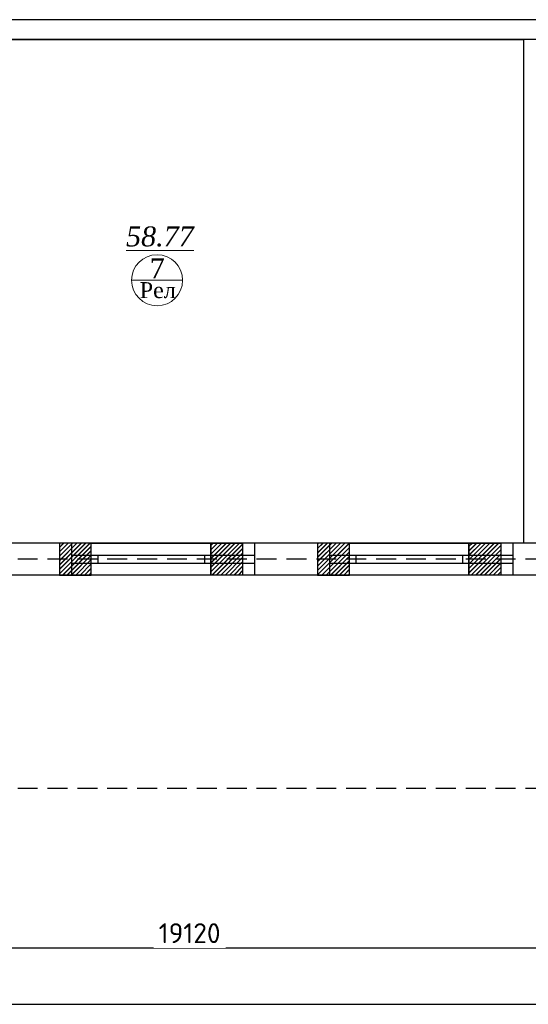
# Model space of a CAD drawing. Header units: inches. Extents: x 8001 to 766003, y -84601 to 563258.
# Tile 146 of 169: x 488131 to 494515, y 235526 to 247884. Entities that reach past the tile are written whole.
import ezdxf

# ---------------------------------------------------------------- set-up
doc = ezdxf.new("R2010")
doc.units = ezdxf.units.IN
doc.header["$MEASUREMENT"] = 0
doc.linetypes.add('( Hidden )', pattern=[0.375, 0.25, -0.125])
doc.layers.add('.', color=7, linetype='Continuous', lineweight=15)
doc.layers.add('СТЕНЫ', color=7, linetype='Continuous', lineweight=40)
doc.styles.add('Text style', font='isocpeur.ttf', dxfattribs={"height": 250})
doc.styles.add('TIEMS', font='times.ttf')
doc.dimstyles.new('Dim Style', dxfattribs={"dimtxt": 250, "dimasz": 250, "dimexe": 125, "dimexo": 62.5, "dimgap": 62.5, "dimtad": 1, "dimdec": 0, "dimtxsty": 'Text style', "dimblk": 'OBLIQUE', "dimcen": 250, "dimclrd": 256, "dimclre": 256, "dimclrt": 256, "dimadec": 0, "dimazin": 0, "dimtfac": 1, "dimtdec": 0, "dimtmove": 0, "dimatfit": 3, "dimldrblk": 'OBLIQUE', "dimfxl": 1, "dimlwd": -1, "dimlwe": -1, "dimarcsym": 0})
pattern_1 = [(45, (1276666.2517349, 1731302.557319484), (-27.57716446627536, 27.57716446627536), []), (45, (1276668.2517349, 1731302.557319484), (-27.57716446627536, 27.57716446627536), [])]

# ---------------------------------------------------------------- blocks, each defined once
blk = doc.blocks.new('_Oblique')
at = {"color": 0, "linetype": 'ByBlock', "lineweight": -2}
blk.add_line((-0.5, -0.5), (0.5, 0.5), dxfattribs=at)
blk = doc.blocks.new('*D156')
at = {"transparency": 16777216}
for p, q in [((178669.6526456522, 52568.79945057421), (178669.6526456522, 52631.29945057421)), ((197789.6526456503, 52568.79945057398), (197789.6526456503, 52631.29945057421)), ((197789.6526456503, 52506.29945057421), (178669.6526456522, 52506.29945057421))]:
    blk.add_line(p, q, dxfattribs=at)
at = {"layer": 'Defpoints', "color": 0, "transparency": 16777216}
for p in [(178669.6526456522, 52506.29945057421), (178669.6526456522, 52506.29945057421), (197789.6526456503, 52506.29945057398)]:
    blk.add_point(p, dxfattribs=at)
at = {"transparency": 16777216, "xscale": 250, "yscale": 250, "zscale": 250, "rotation": 180}
blk.add_blockref('_Oblique', (178669.6526456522, 52506.29945057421), dxfattribs=at)
at = {"transparency": 16777216, "xscale": 250, "yscale": 250, "zscale": 250}
blk.add_blockref('_Oblique', (197789.6526456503, 52506.29945057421), dxfattribs=at)
at = {"transparency": 16777216, "insert": (188229.6526456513, 52693.79945057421), "char_height": 250, "attachment_point": 5, "style": 'Text style', "bg_fill": 3, "box_fill_scale": 1.25, "bg_fill_color": 256, "bg_fill_true_color": 13158600, "bg_fill_transparency": 0}
blk.add_mtext('19120', dxfattribs=at)
blk = doc.blocks.new('*D158')
at = {"transparency": 16777216}
for p, q in [((231319.6526456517, 51863.45930125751), (231319.6526456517, 51925.95930125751)), ((176769.6526456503, 51877.28532255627), (176769.6526456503, 51675.95930125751)), ((176769.6526456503, 51800.95930125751), (231319.6526456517, 51800.95930125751))]:
    blk.add_line(p, q, dxfattribs=at)
at = {"layer": 'Defpoints', "color": 0, "transparency": 16777216}
for p in [(176769.6526456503, 51939.78532255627), (231319.6526456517, 51800.95930125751), (231319.6526456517, 51800.95930125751)]:
    blk.add_point(p, dxfattribs=at)
at = {"transparency": 16777216, "xscale": 250, "yscale": 250, "zscale": 250, "rotation": 180}
blk.add_blockref('_Oblique', (176769.6526456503, 51800.95930125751), dxfattribs=at)
at = {"transparency": 16777216, "xscale": 250, "yscale": 250, "zscale": 250}
blk.add_blockref('_Oblique', (231319.6526456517, 51800.95930125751), dxfattribs=at)
at = {"transparency": 16777216, "insert": (204044.652645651, 51988.45930125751), "char_height": 250, "attachment_point": 5, "style": 'Text style', "bg_fill": 3, "box_fill_scale": 1.25, "bg_fill_color": 256, "bg_fill_true_color": 13158600, "bg_fill_transparency": 0}
blk.add_mtext('74330', dxfattribs=at)
blk = doc.blocks.new('ggggggggggggggfffffggggg')
for p, q in [((3074798.227177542, 634647.347175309), (3074798.227177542, 634247.347175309)), ((3077098.227177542, 634647.347175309), (3077098.227177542, 634247.347175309)), ((3083338.227177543, 634647.3471753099), (3077472.464016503, 634647.3471753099)), ((3078038.227177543, 634647.347175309), (3078038.227177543, 634247.347175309)), ((3080338.227177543, 634647.347175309), (3080338.227177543, 634247.347175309))]:
    blk.add_line(p, q)
at = {"color": 5}
for p, q in [((3074798.227177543, 634497.3471753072), (3077098.227177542, 634497.3471753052)), ((3078038.227177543, 634497.347175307), (3080338.227177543, 634497.3471753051)), ((3074798.227177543, 634397.347175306), (3077098.227177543, 634397.3471753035)), ((3078038.227177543, 634397.3471753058), (3080338.227177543, 634397.3471753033))]:
    blk.add_line(p, q, dxfattribs=at)
blk = doc.blocks.new('gggggggggggggggffffffffffgc')
at = {"layer": '.'}
h = blk.add_hatch(dxfattribs=at)
h.set_pattern_fill('JIS_LC_8', color=32, scale=5)
h.set_pattern_definition(pattern_1)
h.paths.add_polyline_path([(1969329.713512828, 2113298.219507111), (1968929.713512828, 2113298.219507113), (1968929.713512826, 2112898.219507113), (1969329.713512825, 2112898.219507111)])
h = blk.add_hatch(dxfattribs=at)
h.set_pattern_fill('JIS_LC_8', color=32, scale=5)
h.set_pattern_definition(pattern_1)
h.paths.add_polyline_path([(1970829.713512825, 2113298.219507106), (1971229.713512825, 2113298.219507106), (1971229.713512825, 2112898.219507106), (1970829.713512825, 2112898.219507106)])
for p, q in [((1968929.713512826, 2113298.219507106), (1968929.713512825, 2112898.219507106)), ((1968929.713512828, 2113298.219507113), (1968929.713512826, 2112898.219507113)), ((1971229.713512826, 2113298.219507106), (1971229.713512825, 2112898.219507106))]:
    blk.add_line(p, q)
at = {"color": 5}
for p, q in [((1969329.713512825, 2113148.219507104), (1970829.713512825, 2113148.219507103)), ((1969329.713512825, 2113048.219507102), (1970829.713512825, 2113048.219507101))]:
    blk.add_line(p, q, dxfattribs=at)
for points in [[(1969329.713512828, 2113298.219507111), (1968929.713512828, 2113298.219507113), (1968929.713512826, 2112898.219507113), (1969329.713512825, 2112898.219507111)], [(1970829.713512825, 2113298.219507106), (1971229.713512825, 2113298.219507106), (1971229.713512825, 2112898.219507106), (1970829.713512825, 2112898.219507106)]]:
    blk.add_lwpolyline(points, close=True)
at = {"color": 0}
blk.add_lwpolyline([(1969329.713512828, 2113298.219507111), (1970829.713512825, 2113298.219507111), (1970829.713512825, 2112898.219507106), (1969329.713512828, 2112898.219507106)], close=True, dxfattribs=at)
at = {"color": 5}
for points in [[(1969409.713512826, 2113148.219507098), (1969409.713512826, 2113048.219507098)], [(1970749.713512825, 2113148.219507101), (1970749.713512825, 2113048.219507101)]]:
    blk.add_lwpolyline(points, dxfattribs=at)
blk = doc.blocks.new('hkgk')
for p, q in [((193471.1995090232, 64159.33996780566), (185171.1995090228, 64159.33996780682)), ((192421.1995090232, 63909.33996780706), (185171.1995090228, 63909.33996780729)), ((193471.1995090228, 63909.33996780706), (192421.1995090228, 63909.33996780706)), ((192421.1995090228, 63909.33996781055), (192421.1995090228, 57589.33996781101)), ((225121.1995090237, 57589.33996780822), (182471.1995090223, 57589.33996780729)), ((189419.6526456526, 57589.33996780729), (183169.1995090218, 57589.33996780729)), ((195169.6526456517, 57589.33996780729), (189419.6526456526, 57589.33996780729)), ((221494.2121135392, 57189.33996780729), (176572.7463723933, 57189.33996780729))]:
    blk.add_line(p, q)
at = {"lineweight": 0, "ltscale": 100}
blk.add_line((187501.1671904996, 60889.50819452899), (188141.1671904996, 60889.50819452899), dxfattribs=at)
at = {"color": 1, "linetype": '( Hidden )', "ltscale": 1000}
for p, q in [((231321.1995090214, 57389.33996780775), (170227.621721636, 57389.33996780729)), ((231321.1995090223, 54509.33996780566), (170227.621721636, 54509.33996780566))]:
    blk.add_line(p, q, dxfattribs=at)
at = {"color": 0}
blk.add_lwpolyline([(183120.7463723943, 63909.33996780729), (192421.1995090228, 63909.33996780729), (192421.1995090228, 57589.33996781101), (183120.7463723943, 57589.33996781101)], close=True, dxfattribs=at)
at = {"layer": 'СТЕНЫ', "color": 0, "linetype": 'ByBlock', "lineweight": 0, "ltscale": 100}
blk.add_circle((187821.1671904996, 60889.50819452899), 320, dxfattribs=at)
blk.add_blockref('ggggggggggggggfffffggggg', (-2888052.811370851, -577058.0072075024))
at = {"color": 0}
for p in [(-1782334.297706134, -2055708.879539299), (-1779094.297706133, -2055708.879539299)]:
    blk.add_blockref('gggggggggggggggffffffffffgc', p, dxfattribs=at)
at = {"lineweight": 0, "ltscale": 100, "char_height": 250, "attachment_point": 5, "style": 'TIEMS'}
for s, insert in [('\\A1;{\\fTimes New Roman|b0|i1|c204|p18;\\L58.77}', (187856.5292925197, 61436.20368062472)), ('\\A1;7', (187823.3041859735, 61037.75746940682))]:
    blk.add_mtext(s, dxfattribs=dict(at, insert=insert))
at = {"lineweight": 0, "ltscale": 100, "insert": (187829.7896367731, 60763.61332900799), "char_height": 200, "width": 1156.471053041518, "attachment_point": 5, "style": 'TIEMS'}
blk.add_mtext('\\A1;Рел', dxfattribs=at)
dim = blk.add_linear_dim(base=(178669.6526456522, 52506.29945057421), p1=(197789.6526456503, 52506.29945057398), p2=(178669.6526456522, 52506.29945057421), dimstyle='Dim Style', override={"dimtfill": 1, "dimarcsym": 1})
dim.commit()
dim.dimension.update_dxf_attribs({"geometry": '*D156', "text_midpoint": (188229.6526456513, 52693.79945057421)})
dim = blk.add_linear_dim(base=(231319.6526456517, 51800.95930125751), p1=(176769.6526456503, 51939.78532255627), p2=(231319.6526456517, 51800.95930125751), text='74330', dimstyle='Dim Style', override={"dimtfill": 1, "dimarcsym": 1})
dim.commit()
dim.dimension.update_dxf_attribs({"geometry": '*D158', "text_midpoint": (204044.652645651, 51988.45930125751)})

msp = doc.modelspace()

# ---------------------------------------------------------------- block references
at = {"color": 25}
msp.add_blockref('hkgk', (302034.1337840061, 183724.9024351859), dxfattribs=at)

doc.saveas('drawing.dxf')
